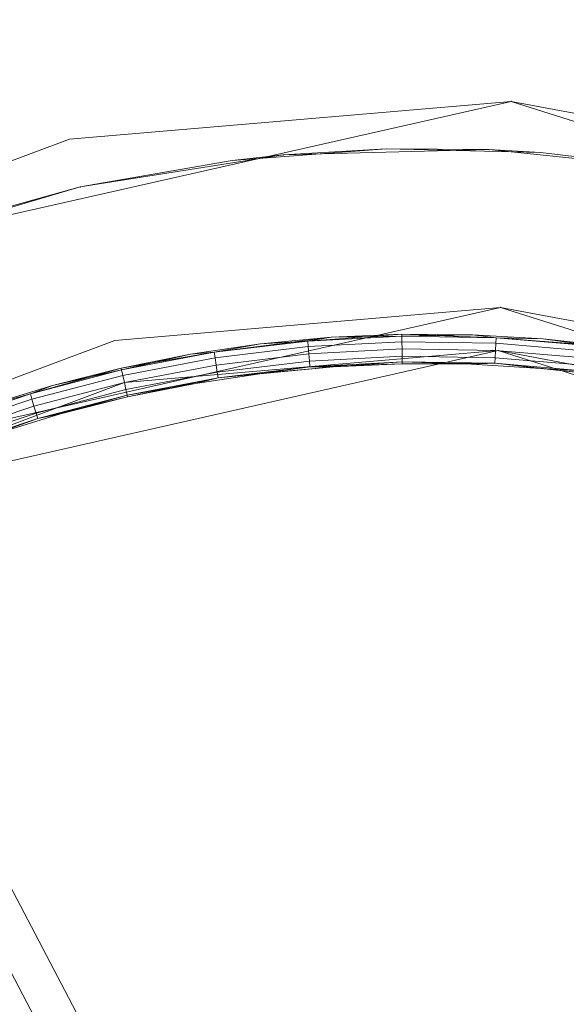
# Model space of a CAD drawing. Header units: millimetres. Extents: x 641988563 to 642234695, y 6457251462 to 6457368821.
# Tile 160 of 223: x 642047947 to 642048002, y 6457331093 to 6457331193. Entities that reach past the tile are written whole.
import ezdxf

# ---------------------------------------------------------------- set-up
doc = ezdxf.new("R2010")
doc.units = ezdxf.units.MM
doc.header["$MEASUREMENT"] = 0
doc.set_wipeout_variables(frame=1)
doc.linetypes.add('Wipeout_Contour', pattern=[1000, 0, -1000])
for name, color, linetype in [('_KUU_Maapind.AS', 7, 'Continuous'), ('_KUU_Piirded.AS', 7, 'Continuous'), ('_KUU_prügikastid.AS', 7, 'Continuous'), ('_KUU_Sisev_lagi.SA', 7, 'Continuous'), ('_KUU_TEEKATE.AS', 7, 'Continuous')]:
    doc.layers.add(name, color=color, linetype=linetype)

# ---------------------------------------------------------------- blocks, each defined once
blk = doc.blocks.new('___SOLID3D___41_BLOCK_[45]_1', base_point=(642047988.27, 6457331020.09))
at = {"layer": '_KUU_prügikastid.AS', "color": 9, "linetype": 'Continuous', "lineweight": 13}
for p, q in [((642047921.76, 6457331142.84), (642047995.56, 6457331159.51)), ((642047995.56, 6457331159.51), (642047921.76, 6457331142.84)), ((642047921.76, 6457331142.84), (642047995.56, 6457331159.51)), ((642047995.56, 6457331159.51), (642047957.51, 6457331156.27)), ((642047957.51, 6457331156.27), (642047995.56, 6457331159.51)), ((642047957.51, 6457331156.27), (642047995.56, 6457331159.51)), ((642047957.51, 6457331156.27), (642047995.56, 6457331159.51)), ((642047995.56, 6457331159.51), (642048062.81, 6457331138.14)), ((642048031.75, 6457331152.76), (642047995.56, 6457331159.51)), ((642048031.75, 6457331152.76), (642047995.56, 6457331159.51)), ((642048062.81, 6457331138.14), (642047995.56, 6457331159.51)), ((642047995.56, 6457331159.51), (642048031.75, 6457331152.76)), ((642048031.75, 6457331152.76), (642047995.56, 6457331159.51)), ((642047995.56, 6457331159.51), (642048062.81, 6457331138.14)), ((642047995.56, 6457331159.51), (642048031.75, 6457331152.76)), ((642047957.51, 6457331156.27), (642047921.76, 6457331142.84)), ((642047957.51, 6457331156.27), (642047921.76, 6457331142.84)), ((642047921.76, 6457331142.84), (642047957.51, 6457331156.27)), ((642047957.51, 6457331156.27), (642047921.76, 6457331142.84)), ((642047921.76, 6457331142.84), (642047957.51, 6457331156.27))]:
    blk.add_line(p, q, dxfattribs=at)
blk.add_point((642047995.56, 6457331159.51), dxfattribs=at)
blk.add_point((642047995.56, 6457331159.51), dxfattribs=at)
blk.add_point((642047995.56, 6457331159.51), dxfattribs=at)
blk.add_point((642047995.56, 6457331159.51), dxfattribs=at)
blk.add_point((642047995.56, 6457331159.51), dxfattribs=at)
blk = doc.blocks.new('___SURFACE___42_BLOCK_[46]_1', base_point=(642047988.27, 6457331020.09))
at = {"layer": '_KUU_prügikastid.AS', "color": 9, "linetype": 'Continuous', "lineweight": 13}
for p, q in [((642047966.64, 6457331159.34), (642047978.54, 6457331160.87)), ((642047976.16, 6457331160.49), (642047966.64, 6457331159.34)), ((642047966.64, 6457331159.34), (642047976.16, 6457331160.49)), ((642047978.54, 6457331160.87), (642047971.37, 6457331160.19)), ((642047971.37, 6457331160.19), (642047978.54, 6457331160.87)), ((642047971.37, 6457331160.19), (642047976.16, 6457331160.49)), ((642047985.74, 6457331161.18), (642047976.16, 6457331160.49)), ((642047985.74, 6457331160.99), (642047976.16, 6457331160.49)), ((642047976.16, 6457331160.49), (642047985.74, 6457331160.99)), ((642047976.16, 6457331160.49), (642047978.54, 6457331160.87)), ((642047978.54, 6457331160.87), (642047976.16, 6457331160.49)), ((642047976.21, 6457331159.92), (642047976.16, 6457331160.49)), ((642047976.16, 6457331160.49), (642047976.21, 6457331159.92)), ((642047976.16, 6457331160.49), (642047976.21, 6457331159.92)), ((642047976.21, 6457331159.92), (642047976.16, 6457331160.49)), ((642047976.21, 6457331159.92), (642047985.75, 6457331160.41)), ((642047976.21, 6457331159.92), (642047985.75, 6457331160.41)), ((642047985.74, 6457331161.18), (642047978.54, 6457331160.87)), ((642047978.54, 6457331160.87), (642047985.74, 6457331161.18)), ((642047985.74, 6457331160.99), (642047978.54, 6457331160.87)), ((642047985.74, 6457331160.99), (642047985.74, 6457331161.18)), ((642047992.94, 6457331161.12), (642047985.74, 6457331161.18)), ((642047985.74, 6457331161.18), (642047995.33, 6457331160.83)), ((642047985.74, 6457331161.18), (642047992.94, 6457331161.12)), ((642047985.74, 6457331160.99), (642047985.74, 6457331161.18)), ((642047985.74, 6457331160.99), (642047992.94, 6457331161.12)), ((642047985.75, 6457331160.41), (642047985.74, 6457331160.99)), ((642047985.74, 6457331160.99), (642047995.33, 6457331160.83)), ((642047985.74, 6457331160.99), (642047985.75, 6457331160.41)), ((642047985.74, 6457331160.99), (642047985.75, 6457331160.41)), ((642047985.75, 6457331160.41), (642047985.74, 6457331160.99)), ((642047985.74, 6457331160.99), (642047995.33, 6457331160.83)), ((642047985.75, 6457331160.41), (642047995.3, 6457331160.26)), ((642047985.76, 6457331159.68), (642047985.75, 6457331160.41)), ((642047985.75, 6457331160.41), (642047985.76, 6457331159.68)), ((642047985.75, 6457331160.41), (642047985.76, 6457331159.68)), ((642047985.76, 6457331159.68), (642047985.75, 6457331160.41)), ((642047985.75, 6457331160.41), (642047995.3, 6457331160.26)), ((642047995.33, 6457331160.83), (642047992.94, 6457331161.12)), ((642048000.13, 6457331160.7), (642047992.94, 6457331161.12)), ((642047992.94, 6457331161.12), (642047995.33, 6457331160.83)), ((642047992.94, 6457331161.12), (642048000.13, 6457331160.7)), ((642047995.3, 6457331160.26), (642047995.33, 6457331160.83)), ((642047995.33, 6457331160.83), (642047995.3, 6457331160.26)), ((642047995.33, 6457331160.83), (642047995.3, 6457331160.26)), ((642047995.3, 6457331160.26), (642047995.33, 6457331160.83)), ((642048004.89, 6457331160.03), (642047995.33, 6457331160.83)), ((642048000.13, 6457331160.7), (642047995.33, 6457331160.83)), ((642047995.33, 6457331160.83), (642048004.89, 6457331160.03)), ((642048000.13, 6457331160.7), (642047995.33, 6457331160.83)), ((642047995.33, 6457331160.83), (642048007.29, 6457331159.91)), ((642048007.29, 6457331159.91), (642048000.13, 6457331160.7)), ((642048000.13, 6457331160.7), (642048004.89, 6457331160.03)), ((642048000.13, 6457331160.7), (642048007.29, 6457331159.91)), ((642047957.18, 6457331157.73), (642047966.64, 6457331159.34)), ((642047957.22, 6457331157.55), (642047966.64, 6457331159.34)), ((642047957.22, 6457331157.55), (642047966.64, 6457331159.34)), ((642047971.37, 6457331160.19), (642047964.24, 6457331159.14)), ((642047964.24, 6457331159.14), (642047971.37, 6457331160.19)), ((642047966.64, 6457331159.34), (642047964.24, 6457331159.14)), ((642047964.24, 6457331159.14), (642047966.64, 6457331159.34)), ((642047971.37, 6457331160.19), (642047966.64, 6457331159.34)), ((642047971.37, 6457331160.19), (642047966.64, 6457331159.34)), ((642047966.73, 6457331158.77), (642047966.64, 6457331159.34)), ((642047966.64, 6457331159.34), (642047966.73, 6457331158.77)), ((642047966.64, 6457331159.34), (642047966.73, 6457331158.77)), ((642047966.73, 6457331158.77), (642047966.64, 6457331159.34)), ((642047966.73, 6457331158.77), (642047976.21, 6457331159.92)), ((642047966.73, 6457331158.77), (642047976.21, 6457331159.92)), ((642047976.27, 6457331159.19), (642047976.21, 6457331159.92)), ((642047976.21, 6457331159.92), (642047976.27, 6457331159.19)), ((642047976.21, 6457331159.92), (642047976.27, 6457331159.19)), ((642047976.27, 6457331159.19), (642047976.21, 6457331159.92)), ((642047976.27, 6457331159.19), (642047985.76, 6457331159.68)), ((642047976.27, 6457331159.19), (642047985.76, 6457331159.68)), ((642047985.76, 6457331159.68), (642047995.26, 6457331159.53)), ((642047985.78, 6457331158.95), (642047985.76, 6457331159.68)), ((642047985.76, 6457331159.68), (642047985.78, 6457331158.95)), ((642047985.76, 6457331159.68), (642047985.78, 6457331158.95)), ((642047985.78, 6457331158.95), (642047985.76, 6457331159.68)), ((642047985.76, 6457331159.68), (642047995.26, 6457331159.53)), ((642047995.23, 6457331158.79), (642047995.26, 6457331159.53)), ((642047995.26, 6457331159.53), (642047995.23, 6457331158.79)), ((642047995.26, 6457331159.53), (642047995.23, 6457331158.79)), ((642047995.23, 6457331158.79), (642047995.26, 6457331159.53)), ((642047995.26, 6457331159.53), (642047995.3, 6457331160.26)), ((642047995.3, 6457331160.26), (642047995.26, 6457331159.53)), ((642047995.3, 6457331160.26), (642047995.26, 6457331159.53)), ((642047995.26, 6457331159.53), (642047995.3, 6457331160.26)), ((642047995.26, 6457331159.53), (642048004.73, 6457331158.73)), ((642047995.26, 6457331159.53), (642048004.73, 6457331158.73)), ((642047995.3, 6457331160.26), (642048004.82, 6457331159.46)), ((642047995.3, 6457331160.26), (642048004.82, 6457331159.46)), ((642047964.24, 6457331159.14), (642047957.18, 6457331157.73)), ((642047957.18, 6457331157.73), (642047964.24, 6457331159.14)), ((642047957.22, 6457331157.55), (642047964.24, 6457331159.14)), ((642047957.34, 6457331156.99), (642047966.73, 6457331158.77)), ((642047957.34, 6457331156.99), (642047966.73, 6457331158.77)), ((642047966.84, 6457331158.05), (642047966.73, 6457331158.77)), ((642047966.73, 6457331158.77), (642047966.84, 6457331158.05)), ((642047966.73, 6457331158.77), (642047966.84, 6457331158.05)), ((642047966.84, 6457331158.05), (642047966.73, 6457331158.77)), ((642047966.84, 6457331158.05), (642047976.27, 6457331159.19)), ((642047966.84, 6457331158.05), (642047976.27, 6457331159.19)), ((642047966.95, 6457331157.32), (642047976.34, 6457331158.45)), ((642047966.95, 6457331157.32), (642047976.34, 6457331158.45)), ((642047976.34, 6457331158.45), (642047976.27, 6457331159.19)), ((642047976.27, 6457331159.19), (642047976.34, 6457331158.45)), ((642047976.27, 6457331159.19), (642047976.34, 6457331158.45)), ((642047976.34, 6457331158.45), (642047976.27, 6457331159.19)), ((642047976.34, 6457331158.45), (642047985.78, 6457331158.95)), ((642047976.34, 6457331158.45), (642047985.78, 6457331158.95)), ((642047976.39, 6457331157.88), (642047976.34, 6457331158.45)), ((642047976.34, 6457331158.45), (642047976.39, 6457331157.88)), ((642047976.34, 6457331158.45), (642047976.39, 6457331157.88)), ((642047976.39, 6457331157.88), (642047976.34, 6457331158.45)), ((642047976.39, 6457331157.88), (642047985.79, 6457331158.37)), ((642047985.79, 6457331158.37), (642047976.39, 6457331157.88)), ((642047985.79, 6457331158.37), (642047978.75, 6457331157.87)), ((642047985.78, 6457331158.95), (642047995.23, 6457331158.79)), ((642047985.79, 6457331158.37), (642047985.78, 6457331158.95)), ((642047985.78, 6457331158.95), (642047985.79, 6457331158.37)), ((642047985.78, 6457331158.95), (642047985.79, 6457331158.37)), ((642047985.79, 6457331158.37), (642047985.78, 6457331158.95)), ((642047985.78, 6457331158.95), (642047995.23, 6457331158.79)), ((642047985.79, 6457331158.37), (642047995.2, 6457331158.22)), ((642047985.79, 6457331158.37), (642047992.84, 6457331158.13)), ((642047985.79, 6457331158.37), (642047985.79, 6457331158.18)), ((642047985.79, 6457331158.37), (642047985.79, 6457331158.18)), ((642047985.79, 6457331158.37), (642047995.2, 6457331158.22)), ((642047995.2, 6457331158.22), (642047995.23, 6457331158.79)), ((642047995.23, 6457331158.79), (642047995.2, 6457331158.22)), ((642047995.23, 6457331158.79), (642047995.2, 6457331158.22)), ((642047995.2, 6457331158.22), (642047995.23, 6457331158.79)), ((642047995.23, 6457331158.79), (642048004.64, 6457331158)), ((642047995.23, 6457331158.79), (642048004.64, 6457331158)), ((642047957.18, 6457331157.73), (642047947.94, 6457331155.12)), ((642047957.22, 6457331157.55), (642047947.94, 6457331155.12)), ((642047947.94, 6457331155.12), (642047957.22, 6457331157.55)), ((642047957.18, 6457331157.73), (642047950.19, 6457331155.97)), ((642047950.19, 6457331155.97), (642047957.18, 6457331157.73)), ((642047957.22, 6457331157.55), (642047950.19, 6457331155.97)), ((642047957.22, 6457331157.55), (642047957.18, 6457331157.73)), ((642047957.22, 6457331157.55), (642047957.18, 6457331157.73)), ((642047957.34, 6457331156.99), (642047957.22, 6457331157.55)), ((642047957.22, 6457331157.55), (642047957.34, 6457331156.99)), ((642047957.22, 6457331157.55), (642047957.34, 6457331156.99)), ((642047957.34, 6457331156.99), (642047957.22, 6457331157.55)), ((642047957.51, 6457331156.27), (642047966.84, 6457331158.05)), ((642047957.51, 6457331156.27), (642047966.84, 6457331158.05)), ((642047957.67, 6457331155.56), (642047966.95, 6457331157.32)), ((642047957.67, 6457331155.56), (642047966.95, 6457331157.32)), ((642047966.95, 6457331157.32), (642047966.84, 6457331158.05)), ((642047966.84, 6457331158.05), (642047966.95, 6457331157.32)), ((642047966.84, 6457331158.05), (642047966.95, 6457331157.32)), ((642047966.95, 6457331157.32), (642047966.84, 6457331158.05)), ((642047967.04, 6457331156.75), (642047966.95, 6457331157.32)), ((642047966.95, 6457331157.32), (642047967.04, 6457331156.75)), ((642047966.95, 6457331157.32), (642047967.04, 6457331156.75)), ((642047967.04, 6457331156.75), (642047966.95, 6457331157.32)), ((642047967.04, 6457331156.75), (642047976.39, 6457331157.88)), ((642047976.39, 6457331157.88), (642047967.04, 6457331156.75)), ((642047967.04, 6457331156.75), (642047978.75, 6457331157.87)), ((642047971.73, 6457331157.21), (642047976.39, 6457331157.88)), ((642047971.73, 6457331157.21), (642047978.75, 6457331157.87)), ((642047978.75, 6457331157.87), (642047971.73, 6457331157.21)), ((642047985.79, 6457331158.18), (642047976.39, 6457331157.88)), ((642047978.75, 6457331157.87), (642047976.39, 6457331157.88)), ((642047976.39, 6457331157.88), (642047978.75, 6457331157.87)), ((642047978.75, 6457331157.87), (642047985.79, 6457331158.18)), ((642047985.79, 6457331158.18), (642047978.75, 6457331157.87)), ((642047985.79, 6457331158.18), (642047995.2, 6457331158.22)), ((642047985.79, 6457331158.18), (642047992.84, 6457331158.13)), ((642047992.84, 6457331158.13), (642047985.79, 6457331158.18)), ((642047992.84, 6457331158.13), (642047995.2, 6457331158.22)), ((642047995.2, 6457331158.22), (642047992.84, 6457331158.13)), ((642047992.84, 6457331158.13), (642047999.88, 6457331157.71)), ((642047999.88, 6457331157.71), (642047992.84, 6457331158.13)), ((642047995.2, 6457331158.22), (642048004.58, 6457331157.43)), ((642047999.88, 6457331157.71), (642047995.2, 6457331158.22)), ((642047995.2, 6457331158.22), (642048006.89, 6457331156.94)), ((642048004.58, 6457331157.43), (642047995.2, 6457331158.22)), ((642047999.88, 6457331157.71), (642047995.2, 6457331158.22)), ((642047999.88, 6457331157.71), (642048006.89, 6457331156.94)), ((642048006.89, 6457331156.94), (642047999.88, 6457331157.71)), ((642047999.88, 6457331157.71), (642048004.58, 6457331157.43)), ((642047948.1, 6457331154.57), (642047957.34, 6457331156.99)), ((642047948.1, 6457331154.57), (642047957.34, 6457331156.99)), ((642047957.51, 6457331156.27), (642047957.34, 6457331156.99)), ((642047957.34, 6457331156.99), (642047957.51, 6457331156.27)), ((642047957.34, 6457331156.99), (642047957.51, 6457331156.27)), ((642047957.51, 6457331156.27), (642047957.34, 6457331156.99)), ((642047957.79, 6457331154.99), (642047967.04, 6457331156.75)), ((642047957.79, 6457331154.99), (642047967.04, 6457331156.75)), ((642047957.84, 6457331154.81), (642047967.04, 6457331156.75)), ((642047964.75, 6457331156.18), (642047971.73, 6457331157.21)), ((642047971.73, 6457331157.21), (642047964.75, 6457331156.18)), ((642047964.75, 6457331156.18), (642047967.04, 6457331156.75)), ((642047967.04, 6457331156.75), (642047964.75, 6457331156.18)), ((642047971.73, 6457331157.21), (642047967.04, 6457331156.75)), ((642047971.73, 6457331157.21), (642047967.04, 6457331156.75)), ((642047950.19, 6457331155.97), (642047943.31, 6457331153.85)), ((642047943.31, 6457331153.85), (642047950.19, 6457331155.97)), ((642047947.94, 6457331155.12), (642047950.19, 6457331155.97)), ((642047950.19, 6457331155.97), (642047947.94, 6457331155.12)), ((642047948.31, 6457331153.86), (642047957.51, 6457331156.27)), ((642047948.31, 6457331153.86), (642047957.51, 6457331156.27)), ((642047948.52, 6457331153.16), (642047957.67, 6457331155.56)), ((642047948.52, 6457331153.16), (642047957.67, 6457331155.56)), ((642047957.67, 6457331155.56), (642047957.51, 6457331156.27)), ((642047957.51, 6457331156.27), (642047957.67, 6457331155.56)), ((642047957.51, 6457331156.27), (642047957.67, 6457331155.56)), ((642047957.67, 6457331155.56), (642047957.51, 6457331156.27)), ((642047957.79, 6457331154.99), (642047957.67, 6457331155.56)), ((642047957.67, 6457331155.56), (642047957.79, 6457331154.99)), ((642047957.67, 6457331155.56), (642047957.79, 6457331154.99)), ((642047957.79, 6457331154.99), (642047957.67, 6457331155.56)), ((642047957.79, 6457331154.99), (642047964.75, 6457331156.18)), ((642047957.84, 6457331154.81), (642047964.75, 6457331156.18)), ((642047964.75, 6457331156.18), (642047957.84, 6457331154.81)), ((642047947.94, 6457331155.12), (642047938.85, 6457331152.06)), ((642047938.85, 6457331152.06), (642047947.94, 6457331155.12)), ((642047939.05, 6457331151.52), (642047948.1, 6457331154.57)), ((642047939.05, 6457331151.52), (642047948.1, 6457331154.57)), ((642047943.31, 6457331153.85), (642047947.94, 6457331155.12)), ((642047943.31, 6457331153.85), (642047947.94, 6457331155.12)), ((642047948.1, 6457331154.57), (642047947.94, 6457331155.12)), ((642047947.94, 6457331155.12), (642047948.1, 6457331154.57)), ((642047947.94, 6457331155.12), (642047948.1, 6457331154.57)), ((642047948.1, 6457331154.57), (642047947.94, 6457331155.12)), ((642047948.31, 6457331153.86), (642047948.1, 6457331154.57)), ((642047948.1, 6457331154.57), (642047948.31, 6457331153.86)), ((642047948.1, 6457331154.57), (642047948.31, 6457331153.86)), ((642047948.31, 6457331153.86), (642047948.1, 6457331154.57)), ((642047948.69, 6457331152.61), (642047957.79, 6457331154.99)), ((642047957.79, 6457331154.99), (642047948.69, 6457331152.61)), ((642047957.84, 6457331154.81), (642047948.69, 6457331152.61)), ((642047957.79, 6457331154.99), (642047951, 6457331153.08)), ((642047951, 6457331153.08), (642047957.84, 6457331154.81)), ((642047957.84, 6457331154.81), (642047951, 6457331153.08)), ((642047957.79, 6457331154.99), (642047957.84, 6457331154.81)), ((642047957.79, 6457331154.99), (642047957.84, 6457331154.81)), ((642047939.31, 6457331150.83), (642047948.31, 6457331153.86)), ((642047939.31, 6457331150.83), (642047948.31, 6457331153.86)), ((642047948.52, 6457331153.16), (642047948.31, 6457331153.86)), ((642047948.31, 6457331153.86), (642047948.52, 6457331153.16)), ((642047948.31, 6457331153.86), (642047948.52, 6457331153.16)), ((642047948.52, 6457331153.16), (642047948.31, 6457331153.86)), ((642047939.57, 6457331150.15), (642047948.52, 6457331153.16)), ((642047939.57, 6457331150.15), (642047948.52, 6457331153.16)), ((642047939.77, 6457331149.61), (642047948.69, 6457331152.61)), ((642047948.69, 6457331152.61), (642047939.77, 6457331149.61)), ((642047944.26, 6457331151), (642047951, 6457331153.08)), ((642047951, 6457331153.08), (642047944.26, 6457331151)), ((642047944.26, 6457331151), (642047948.69, 6457331152.61)), ((642047944.26, 6457331151), (642047948.69, 6457331152.61)), ((642047948.69, 6457331152.61), (642047948.52, 6457331153.16)), ((642047948.52, 6457331153.16), (642047948.69, 6457331152.61)), ((642047948.52, 6457331153.16), (642047948.69, 6457331152.61)), ((642047948.69, 6457331152.61), (642047948.52, 6457331153.16)), ((642047951, 6457331153.08), (642047948.69, 6457331152.61)), ((642047948.69, 6457331152.61), (642047951, 6457331153.08))]:
    blk.add_line(p, q, dxfattribs=at)
blk = doc.blocks.new('___SOLID3D___44_BLOCK_[47]_1', base_point=(642047988.27, 6457331020.09))
at = {"layer": '_KUU_prügikastid.AS', "color": 8, "linetype": 'Continuous', "lineweight": 13, "true_color": 0x6e6e6e}
for p, q in [((642047996.88, 6457331184.87), (642047909.66, 6457331165.16)), ((642047909.66, 6457331165.16), (642047996.88, 6457331184.87)), ((642047951.91, 6457331181.04), (642047996.88, 6457331184.87)), ((642047996.88, 6457331184.87), (642047951.91, 6457331181.04)), ((642047996.88, 6457331184.87), (642047951.91, 6457331181.04)), ((642047951.91, 6457331181.04), (642047996.88, 6457331184.87)), ((642047951.91, 6457331181.04), (642047996.88, 6457331184.87)), ((642047951.91, 6457331181.04), (642047996.88, 6457331184.87)), ((642047996.88, 6457331184.87), (642048039.65, 6457331176.89)), ((642048039.65, 6457331176.89), (642047996.88, 6457331184.87)), ((642048076.36, 6457331159.61), (642047996.88, 6457331184.87)), ((642047996.88, 6457331184.87), (642048076.36, 6457331159.61)), ((642048039.65, 6457331176.89), (642047996.88, 6457331184.87)), ((642048039.65, 6457331176.89), (642047996.88, 6457331184.87)), ((642047996.88, 6457331184.87), (642048039.65, 6457331176.89)), ((642048039.65, 6457331176.89), (642047996.88, 6457331184.87)), ((642047909.66, 6457331165.16), (642047951.91, 6457331181.04)), ((642047951.91, 6457331181.04), (642047909.66, 6457331165.16)), ((642047951.91, 6457331181.04), (642047909.66, 6457331165.16)), ((642047951.91, 6457331181.04), (642047909.66, 6457331165.16)), ((642047909.66, 6457331165.16), (642047951.91, 6457331181.04)), ((642047951.91, 6457331181.04), (642047909.66, 6457331165.16)), ((642047919.66, 6457331146.7), (642047995.79, 6457331163.9)), ((642047995.79, 6457331163.9), (642047919.66, 6457331146.7)), ((642047995.79, 6457331163.9), (642047956.54, 6457331160.55)), ((642047956.54, 6457331160.55), (642047995.79, 6457331163.9)), ((642047956.54, 6457331160.55), (642047995.79, 6457331163.9)), ((642047995.79, 6457331163.9), (642047956.54, 6457331160.55)), ((642047956.54, 6457331160.55), (642047995.79, 6457331163.9)), ((642047956.54, 6457331160.55), (642047995.79, 6457331163.9)), ((642048033.11, 6457331156.93), (642047995.79, 6457331163.9)), ((642047995.79, 6457331163.9), (642048033.11, 6457331156.93)), ((642048033.11, 6457331156.93), (642047995.79, 6457331163.9)), ((642048065.15, 6457331141.85), (642047995.79, 6457331163.9)), ((642048065.15, 6457331141.85), (642047995.79, 6457331163.9)), ((642048033.11, 6457331156.93), (642047995.79, 6457331163.9)), ((642048033.11, 6457331156.93), (642047995.79, 6457331163.9)), ((642047995.79, 6457331163.9), (642048033.11, 6457331156.93)), ((642047956.54, 6457331160.55), (642047919.66, 6457331146.7)), ((642047919.66, 6457331146.7), (642047956.54, 6457331160.55)), ((642047956.54, 6457331160.55), (642047919.66, 6457331146.7)), ((642047956.54, 6457331160.55), (642047919.66, 6457331146.7)), ((642047956.54, 6457331160.55), (642047919.66, 6457331146.7)), ((642047919.66, 6457331146.7), (642047956.54, 6457331160.55))]:
    blk.add_line(p, q, dxfattribs=at)
for p in [(642047996.88, 6457331184.87), (642047996.88, 6457331184.87), (642047996.88, 6457331184.87), (642047996.88, 6457331184.87), (642047995.79, 6457331163.9), (642047995.79, 6457331163.9), (642047995.79, 6457331163.9), (642047995.79, 6457331163.9)]:
    blk.add_point(p, dxfattribs=at)
blk = doc.blocks.new('___SOLID3D___45_BLOCK_[48]_1', base_point=(642047988.27, 6457331020.09))
at = {"layer": '_KUU_prügikastid.AS', "color": 8, "linetype": 'Continuous', "lineweight": 13, "true_color": 0x6e6e6e}
for p, q in [((642047996.88, 6457331184.87), (642047909.66, 6457331165.16)), ((642047909.66, 6457331165.16), (642047996.88, 6457331184.87)), ((642047996.88, 6457331184.87), (642047909.66, 6457331165.16)), ((642047909.66, 6457331165.16), (642047996.88, 6457331184.87)), ((642047996.88, 6457331184.87), (642047951.91, 6457331181.04)), ((642047951.91, 6457331181.04), (642047996.88, 6457331184.87)), ((642047951.91, 6457331181.04), (642047996.88, 6457331184.87)), ((642047951.91, 6457331181.04), (642047996.88, 6457331184.87)), ((642047996.88, 6457331184.87), (642047951.91, 6457331181.04)), ((642047951.91, 6457331181.04), (642047996.88, 6457331184.87)), ((642048039.65, 6457331176.89), (642047996.88, 6457331184.87)), ((642047996.88, 6457331184.87), (642048039.65, 6457331176.89)), ((642047996.88, 6457331184.87), (642048039.65, 6457331176.89)), ((642048039.65, 6457331176.89), (642047996.88, 6457331184.87)), ((642048076.36, 6457331159.61), (642047996.88, 6457331184.87)), ((642047996.88, 6457331184.87), (642048076.36, 6457331159.61)), ((642048076.36, 6457331159.61), (642047996.88, 6457331184.87)), ((642047996.88, 6457331184.87), (642048076.36, 6457331159.61)), ((642048039.65, 6457331176.89), (642047996.88, 6457331184.87)), ((642048039.65, 6457331176.89), (642047996.88, 6457331184.87)), ((642047951.91, 6457331181.04), (642047909.66, 6457331165.16)), ((642047909.66, 6457331165.16), (642047951.91, 6457331181.04)), ((642047909.66, 6457331165.16), (642047951.91, 6457331181.04)), ((642047951.91, 6457331181.04), (642047909.66, 6457331165.16)), ((642047951.91, 6457331181.04), (642047909.66, 6457331165.16)), ((642047951.91, 6457331181.04), (642047909.66, 6457331165.16)), ((642047919.66, 6457331146.7), (642047995.79, 6457331163.9)), ((642047995.79, 6457331163.9), (642047919.66, 6457331146.7)), ((642047919.66, 6457331146.7), (642047995.79, 6457331163.9)), ((642047995.79, 6457331163.9), (642047919.66, 6457331146.7)), ((642047956.54, 6457331160.55), (642047995.79, 6457331163.9)), ((642047995.79, 6457331163.9), (642047956.54, 6457331160.55)), ((642047956.54, 6457331160.55), (642047995.79, 6457331163.9)), ((642047956.54, 6457331160.55), (642047995.79, 6457331163.9)), ((642047956.54, 6457331160.55), (642047995.79, 6457331163.9)), ((642047995.79, 6457331163.9), (642047956.54, 6457331160.55)), ((642047995.79, 6457331163.9), (642048033.11, 6457331156.93)), ((642048033.11, 6457331156.93), (642047995.79, 6457331163.9)), ((642047995.79, 6457331163.9), (642048065.15, 6457331141.85)), ((642048033.11, 6457331156.93), (642047995.79, 6457331163.9)), ((642047995.79, 6457331163.9), (642048033.11, 6457331156.93)), ((642048033.11, 6457331156.93), (642047995.79, 6457331163.9)), ((642048065.15, 6457331141.85), (642047995.79, 6457331163.9)), ((642048065.15, 6457331141.85), (642047995.79, 6457331163.9)), ((642047995.79, 6457331163.9), (642048065.15, 6457331141.85)), ((642048033.11, 6457331156.93), (642047995.79, 6457331163.9)), ((642047919.66, 6457331146.7), (642047956.54, 6457331160.55)), ((642047956.54, 6457331160.55), (642047919.66, 6457331146.7)), ((642047956.54, 6457331160.55), (642047919.66, 6457331146.7)), ((642047919.66, 6457331146.7), (642047956.54, 6457331160.55)), ((642047956.54, 6457331160.55), (642047919.66, 6457331146.7)), ((642047956.54, 6457331160.55), (642047919.66, 6457331146.7))]:
    blk.add_line(p, q, dxfattribs=at)
for p in [(642047996.88, 6457331184.87), (642047996.88, 6457331184.87), (642047996.88, 6457331184.87), (642047995.79, 6457331163.9), (642047995.79, 6457331163.9), (642047995.79, 6457331163.9)]:
    blk.add_point(p, dxfattribs=at)
blk = doc.blocks.new('___SURFACE___46_BLOCK_[49]_1', base_point=(642047988.27, 6457331020.09))
at = {"layer": '_KUU_prügikastid.AS', "color": 8, "linetype": 'Continuous', "lineweight": 13, "true_color": 0x6e6e6e}
for p, q in [((642047953.01, 6457331176.16), (642047973.68, 6457331179.43)), ((642047973.68, 6457331179.43), (642047953.01, 6457331176.16)), ((642047953.01, 6457331176.16), (642047973.68, 6457331179.43)), ((642047973.68, 6457331179.43), (642047953.01, 6457331176.16)), ((642047984.14, 6457331180.04), (642047968.48, 6457331178.86)), ((642047968.48, 6457331178.86), (642047984.14, 6457331180.04)), ((642047968.48, 6457331178.86), (642047973.68, 6457331179.43)), ((642047973.68, 6457331179.43), (642047968.48, 6457331178.86)), ((642047984.14, 6457331180.04), (642047973.68, 6457331179.43)), ((642047984.14, 6457331180.04), (642047973.68, 6457331179.43)), ((642047973.68, 6457331179.43), (642047994.61, 6457331179.97)), ((642047994.61, 6457331179.97), (642047973.68, 6457331179.43)), ((642047973.68, 6457331179.43), (642047994.61, 6457331179.97)), ((642047994.61, 6457331179.97), (642047973.68, 6457331179.43)), ((642047999.84, 6457331179.68), (642047984.14, 6457331180.04)), ((642047984.14, 6457331180.04), (642047994.61, 6457331179.97)), ((642047984.14, 6457331180.04), (642047994.61, 6457331179.97)), ((642047984.14, 6457331180.04), (642047999.84, 6457331179.68)), ((642048015.42, 6457331177.78), (642047994.61, 6457331179.97)), ((642047999.84, 6457331179.68), (642047994.61, 6457331179.97)), ((642047994.61, 6457331179.97), (642048015.42, 6457331177.78)), ((642047994.61, 6457331179.97), (642048015.42, 6457331177.78)), ((642047994.61, 6457331179.97), (642047999.84, 6457331179.68)), ((642048015.42, 6457331177.78), (642047999.84, 6457331179.68)), ((642047999.84, 6457331179.68), (642048015.42, 6457331177.78)), ((642047968.48, 6457331178.86), (642047953.01, 6457331176.16)), ((642047968.48, 6457331178.86), (642047953.01, 6457331176.16)), ((642047953.01, 6457331176.16), (642047968.48, 6457331178.86)), ((642047953.01, 6457331176.16), (642047968.48, 6457331178.86)), ((642047953.01, 6457331176.16), (642047932.94, 6457331170.22)), ((642047932.94, 6457331170.22), (642047953.01, 6457331176.16)), ((642047932.94, 6457331170.22), (642047953.01, 6457331176.16)), ((642047953.01, 6457331176.16), (642047937.89, 6457331171.95)), ((642047937.89, 6457331171.95), (642047953.01, 6457331176.16))]:
    blk.add_line(p, q, dxfattribs=at)
for p in [(642047973.68, 6457331179.43), (642047994.61, 6457331179.97), (642047994.61, 6457331179.97), (642047953.01, 6457331176.16), (642047953.01, 6457331176.16), (642047953.01, 6457331176.16), (642047953.01, 6457331176.16), (642047953.01, 6457331176.16)]:
    blk.add_point(p, dxfattribs=at)
blk = doc.blocks.new('___SOLID3D___1EC77_BLOCK_[51]_1', base_point=(642047941.74, 6457331108.6))
at = {"layer": '_KUU_prügikastid.AS', "color": 9, "linetype": 'Continuous', "lineweight": 13}
for p, q in [((642047971.43, 6457331056.43), (642047915.6, 6457331162.63)), ((642047915.6, 6457331162.63), (642047971.43, 6457331056.43)), ((642047915.6, 6457331162.63), (642047971.43, 6457331056.43)), ((642047971.43, 6457331056.43), (642047915.6, 6457331162.63)), ((642047912.06, 6457331160.77), (642047967.89, 6457331054.57)), ((642047967.89, 6457331054.57), (642047912.06, 6457331160.77)), ((642047967.89, 6457331054.57), (642047912.06, 6457331160.77)), ((642047912.06, 6457331160.77), (642047967.89, 6457331054.57))]:
    blk.add_line(p, q, dxfattribs=at)

msp = doc.modelspace()

# ---------------------------------------------------------------- hatches: boundary and pattern name
at = {"layer": '_KUU_Maapind.AS', "linetype": 'Continuous', "lineweight": 13, "true_color": 0xaaaaaa}
h = msp.add_hatch(dxfattribs=at)
h.set_pattern_fill('CUT_STONE_0001', color=253, style=0, pattern_type=2)
h.set_pattern_definition([(45, (642058367.07, 6457302852.51), (-95.45942, 95.45942), [0, -90, 0, -135]), (110, (642058667.07, 6457302852.51), (126.8585, 46.17272), [0, -66, 0, -114])])
h.paths.add_polyline_path([(642043876.667, 6457362983.97), (642100556.093, 6457327194.457), (642100611.554, 6457327159.436), (642101699.004, 6457328923.986), (642046565.692, 6457362857.759), (642045569.964, 6457363135.376), (642045552.834, 6457363108.248, 0.0045464), (642045499.473, 6457363155.03), (642044210.954, 6457363514.279), (642043876.635, 6457362983.991)])
at = {"layer": '_KUU_Sisev_lagi.SA', "linetype": 'Continuous', "lineweight": 13, "true_color": 0xaaaaaa}
h = msp.add_hatch(dxfattribs=at)
h.set_pattern_fill('GRID_30X30_0001', color=253, style=0, pattern_type=2)
h.set_pattern_definition([(0, (642058367.07, 6457302552.5), (0, 300), []), (90, (642058367.07, 6457302552.5), (-300, 0), [])])
h.paths.add_polyline_path([(642045870.38, 6457328121.855), (642055666.625, 6457321936.139), (642057722.288, 6457325191.669), (642047926.043, 6457331377.386)])
at = {"layer": '_KUU_TEEKATE.AS', "linetype": 'Continuous', "lineweight": 13, "true_color": 0xe6e6e6}
h = msp.add_hatch(dxfattribs=at)
h.set_pattern_fill('VIIRUTUS_2_0001', color=254, style=0, pattern_type=2)
h.set_pattern_definition([(0, (642058367.07, 6457302552.51), (0, 100), [])])
h.paths.add_polyline_path([(642021510.395, 6457289561.024), (642033173.688, 6457282197.722, -0.1625479), (642029976.766, 6457280123.015), (642025396.219, 6457282969.044), (642024435.613, 6457281391.867), (642042224.305, 6457270406.231), (642043124.659, 6457271832.265), (642038798.91, 6457274531.205, -0.1659352), (642039161.825, 6457278415.241), (642047821.485, 6457272947.209), (642051339.401, 6457278518.49), (642056875.881, 6457287286.548), (642063565.105, 6457283093.37), (642078879.723, 6457307271.857), (642084525.612, 6457303706.832), (642093811.711, 6457318856.797), (642070867.588, 6457333344.848), (642056757.902, 6457342254.232), (642041359.114, 6457351977.332), (642047045.494, 6457360982.783), (642043884.52, 6457362978.741), (642038213.234, 6457353964.617, -0.4096667), (642037125.822, 6457359506.996), (642037075.383, 6457359532.715), (642028982.395, 6457346919.343, -0.4323068), (642034632.853, 6457347946.435), (642053020.726, 6457336335.72), (642067071.283, 6457327463.73), (642077951.494, 6457320593.422), (642060667.015, 6457293220.19), (642034327.007, 6457309852.528)])

# ---------------------------------------------------------------- next in the draw order: wipeouts: each hides what was drawn before it
at = {"color": 254, "linetype": 'Wipeout_Contour', "lineweight": 0, "ltscale": 25956755855.80904}
msp.add_wipeout([(642100906.907, 6457328155.612), (642044410, 6457363830), (642044303.218, 6457363660.892), (642100800.126, 6457327986.503)], dxfattribs=at).dxf.layer = '_KUU_Piirded.AS'

# ---------------------------------------------------------------- next in the draw order: block references
at = {"layer": '_KUU_prügikastid.AS', "color": 8, "linetype": 'Continuous', "lineweight": 13, "true_color": 0x6e6e6e}
for name in ['___SOLID3D___44_BLOCK_[47]_1', '___SOLID3D___45_BLOCK_[48]_1', '___SURFACE___46_BLOCK_[49]_1']:
    msp.add_blockref(name, (642047988.27, 6457331020.094), dxfattribs=at)
at = {"layer": '_KUU_prügikastid.AS', "color": 9, "linetype": 'Continuous', "lineweight": 13}
for name, p in [('___SOLID3D___1EC77_BLOCK_[51]_1', (642047941.744, 6457331108.6)), ('___SURFACE___42_BLOCK_[46]_1', (642047988.27, 6457331020.094)), ('___SOLID3D___41_BLOCK_[45]_1', (642047988.27, 6457331020.094))]:
    msp.add_blockref(name, p, dxfattribs=at)

# ---------------------------------------------------------------- next in the draw order: wipeouts: each hides what was drawn before it
at = {"color": 254, "linetype": 'Wipeout_Contour', "lineweight": 0, "ltscale": 32445959423.46259}
msp.add_wipeout([(642044432.672, 6457363679.509), (642044433.453, 6457363676.058), (642100985.38, 6457327967.222), (642100988.049, 6457327971.45), (642044434.005, 6457363681.623)], dxfattribs=at).dxf.layer = '_KUU_Piirded.AS'

doc.saveas('drawing.dxf')
